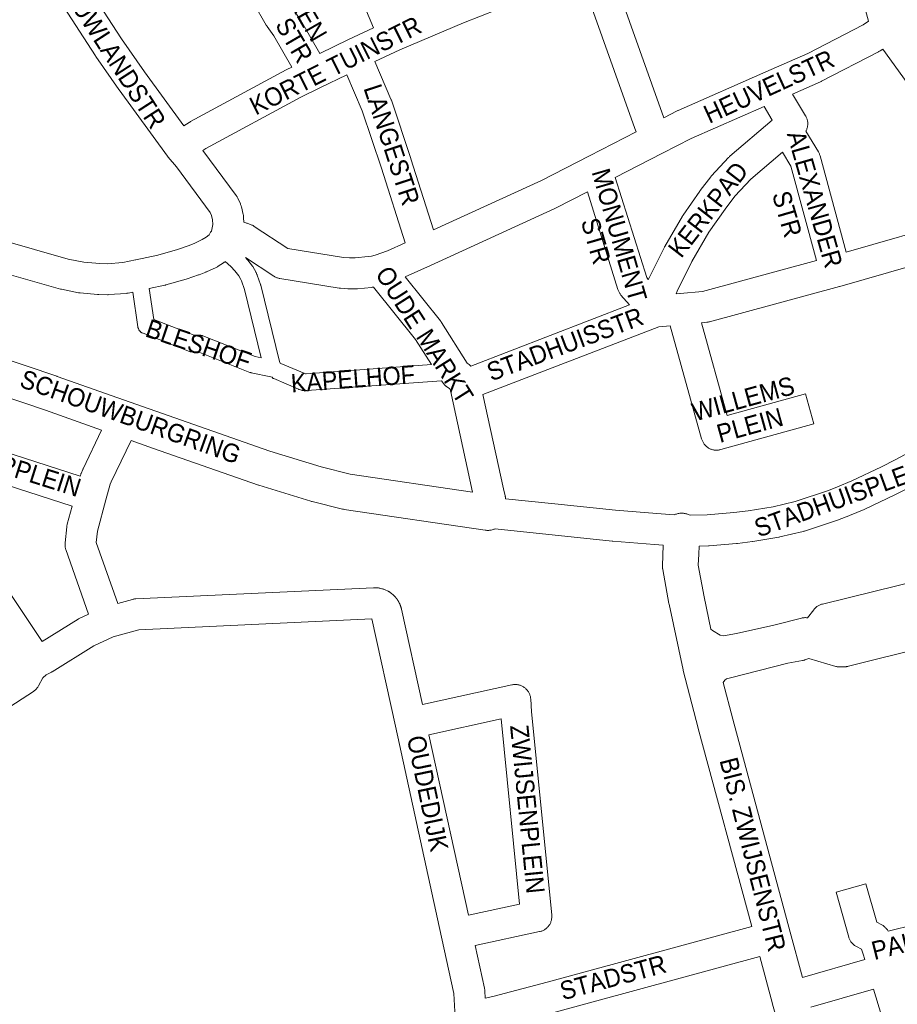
# Model space of a CAD drawing. Header units: metres. Extents: x 123819 to 142731, y 393440 to 405763.
# Tile 159 of 256: x 133821 to 134190, y 395984 to 396398. Entities that reach past the tile are written whole.
import ezdxf
from ezdxf.enums import TextEntityAlignment as Align

# ---------------------------------------------------------------- set-up
doc = ezdxf.new("R2010")
doc.units = ezdxf.units.M
doc.header["$MEASUREMENT"] = 0
for name, color, linetype, lineweight in [('gs-anno-wegen algemeen tekst', 7, 'Continuous', 0), ('gs-knt-aanvullende hoofdweg', 7, 'Continuous', 0), ('gs-knt-fietspaden', 7, 'Continuous', 0), ('gs-knt-wegen algemeen', 7, 'Continuous', 0)]:
    doc.layers.add(name, color=color, linetype=linetype, lineweight=lineweight)
doc.styles.add('Style-Arial', font='arial.ttf')

msp = doc.modelspace()

# ---------------------------------------------------------------- linework, layer by layer
at = {"layer": 'gs-knt-aanvullende hoofdweg', "color": 7, "linetype": 'Continuous', "flags": 128}
for points in [[(134102.98, 396189.82), (134110.13, 396190.05), (134121.26, 396190.95), (134127.31, 396191.74), (134137.81, 396193.45), (134147.1, 396195.68), (134161.11, 396200.31), (134164.9, 396201.73), (134170.84, 396204.25), (134183.32, 396210.14), (134189, 396213.06), (134227.98, 396233.97), (134228.13, 396234.05), (134228.28, 396234.12), (134240.7, 396239.97), (134243.87, 396241.46), (134242.49, 396246.44), (134226.73, 396303.45), (134217.89, 396300.98), (134165.77, 396286), (134165.69, 396285.97)], [(133745.24, 396277.41), (133797.66, 396261.48), (133797.87, 396261.42), (133837.05, 396248.24), (133837.16, 396248.2), (133867.78, 396237.36), (133867.79, 396237.36), (133926.47, 396216.77), (133926.48, 396216.77), (133947.96, 396210.12), (133960.23, 396207.14), (134011.61, 396199.54)], [(133855.85, 396225.65), (133832.21, 396234.02), (133793.19, 396247.15), (133742.99, 396262.39)], [(134018.38, 396183.51), (134018.38, 396183.51), (134018.37, 396183.51), (134018.01, 396183.5), (134017.64, 396183.5), (134017.27, 396183.53), (134016.91, 396183.58), (133957.7, 396192.33), (133957.36, 396192.39), (133957.03, 396192.46), (133944.2, 396195.58), (133943.97, 396195.64), (133943.74, 396195.7), (133921.9, 396202.47), (133921.64, 396202.55), (133921.64, 396202.55), (133877.26, 396218.07), (133877.23, 396218.08), (133868.19, 396221.28)], [(134195.01, 396201.5), (134189.17, 396198.51), (134188.98, 396198.41), (134176.28, 396192.42), (134176.04, 396192.31), (134169.85, 396189.68), (134169.58, 396189.58), (134165.55, 396188.07), (134165.32, 396187.99), (134150.94, 396183.23), (134150.67, 396183.15), (134150.41, 396183.08), (134140.61, 396180.73), (134140.38, 396180.68), (134140.14, 396180.63), (134129.3, 396178.87), (134129.1, 396178.84), (134122.79, 396178.02), (134122.63, 396178), (134122.47, 396177.98), (134111.02, 396177.06), (134110.71, 396177.05), (134106.72, 396176.92)], [(134025.28, 396197.96), (134025.3, 396197.85), (134025.33, 396197.69), (134025.36, 396197.54), (134025.38, 396197.37), (134025.39, 396197.22), (134025.41, 396197.06), (134025.42, 396196.9), (134025.42, 396196.77), (134046.12, 396194.6), (134071.57, 396191.93), (134089.02, 396190.55), (134096.23, 396189.97)], [(134096.23, 396189.97), (134096.51, 396190.1), (134096.85, 396190.24), (134097.2, 396190.35), (134097.55, 396190.46), (134097.91, 396190.54), (134098.27, 396190.61), (134098.64, 396190.66), (134099.01, 396190.69), (134099.38, 396190.7), (134099.74, 396190.69), (134100.11, 396190.67), (134100.48, 396190.63), (134100.84, 396190.57), (134101.2, 396190.49), (134101.56, 396190.4), (134101.91, 396190.29), (134102.26, 396190.16), (134102.59, 396190.01), (134102.92, 396189.85), (134102.98, 396189.82)], [(134021.05, 396184.14), (134020.88, 396184.07), (134020.54, 396183.94), (134020.19, 396183.82), (134019.83, 396183.72), (134019.47, 396183.64), (134019.11, 396183.58), (134018.74, 396183.53), (134018.38, 396183.51)], [(134091.7, 396177.27), (134087.99, 396177.57), (134070.46, 396178.96), (134070.29, 396178.97), (134021.05, 396184.14)], [(134128.82, 396017.08), (134106.37, 396100.27), (134106.35, 396100.35), (134100.09, 396124.57), (134100.02, 396124.87), (134094.1, 396152.5), (134094.06, 396152.73), (134091.48, 396166.99), (134091.43, 396167.32), (134091.42, 396167.4), (134091.39, 396167.64), (134091.38, 396167.74), (134091.38, 396167.8), (134091.37, 396167.87), (134091.37, 396167.97), (134091.36, 396168.21), (134091.36, 396168.3), (134091.36, 396168.62), (134091.7, 396177.27)], [(134106.72, 396176.92), (134106.58, 396173.48), (134106.4, 396168.86), (134108.82, 396155.52), (134111.71, 396142)], [(134116.88, 396119.62), (134120.88, 396104.15), (134145.02, 396014.73), (134145.02, 396014.72), (134150.11, 395995.73)], [(134145.57, 395956.91), (134137.59, 395984.46), (134137.55, 395984.6), (134132.21, 396004.51)]]:
    msp.add_lwpolyline(points, dxfattribs=at)
at = {"layer": 'gs-knt-fietspaden', "color": 7, "linetype": 'Continuous', "flags": 128}
for points in [[(133922.89, 396255.97), (133915.85, 396284.65), (133914.56, 396288.32), (133914.32, 396288.88), (133913.49, 396290.37), (133911.79, 396292.54), (133910.08, 396294.28), (133907.71, 396296.38)], [(133916.18, 396298.09), (133916.92, 396297.34), (133917.01, 396297.24), (133917.1, 396297.14), (133917.19, 396297.04), (133919.19, 396294.49), (133919.27, 396294.38), (133919.35, 396294.26), (133919.42, 396294.15), (133919.49, 396294.03), (133920.54, 396292.14), (133920.59, 396292.04), (133920.64, 396291.94), (133920.69, 396291.83), (133921.05, 396291), (133921.1, 396290.88), (133921.15, 396290.76), (133922.53, 396286.8), (133922.58, 396286.65), (133922.62, 396286.48), (133930.5, 396254.41), (133930.83, 396253.75), (133931.08, 396253.61), (133941.13, 396249.33), (133941.4, 396249.25)], [(133927.41, 396247.82), (133926.87, 396247.93), (133918.61, 396249.71), (133918.47, 396249.75), (133918.33, 396249.78), (133918.2, 396249.83), (133918.06, 396249.88), (133896.36, 396258.44), (133893.99, 396258.44), (133893.82, 396258.44), (133893.66, 396258.45), (133893.5, 396258.47), (133893.34, 396258.5), (133893.18, 396258.53), (133893.02, 396258.57), (133892.86, 396258.62), (133892.71, 396258.68), (133873.23, 396266.28), (133873.07, 396266.35), (133872.92, 396266.42), (133872.77, 396266.5), (133872.63, 396266.59), (133872.49, 396266.68), (133872.35, 396266.78), (133872.22, 396266.89), (133872.1, 396267), (133871.98, 396267.12), (133871.86, 396267.24), (133871.76, 396267.37), (133871.65, 396267.51), (133871.56, 396267.65), (133871.47, 396267.79), (133871.39, 396267.94), (133871.32, 396268.09), (133871.25, 396268.24), (133871.19, 396268.4), (133871.14, 396268.56), (133871.1, 396268.73), (133871.06, 396268.89), (133871.03, 396269.06), (133868.96, 396283.6)], [(133875.84, 396285.08), (133877.69, 396272.08), (133894.65, 396265.46), (133897.03, 396265.46), (133897.19, 396265.45), (133897.36, 396265.44), (133897.52, 396265.42), (133897.69, 396265.39), (133897.85, 396265.36), (133898.01, 396265.32), (133898.16, 396265.27), (133898.32, 396265.21), (133920.37, 396256.51), (133922.89, 396255.97)], [(133941.4, 396249.25), (133941.76, 396249.23), (133994.34, 396253.11)], [(133998.59, 396246.38), (133942.06, 396242.21), (133941.91, 396242.2), (133941.76, 396242.2), (133941.61, 396242.21), (133940.61, 396242.26), (133940.44, 396242.27), (133940.27, 396242.29), (133940.11, 396242.32), (133939.95, 396242.36), (133939.78, 396242.4), (133938.93, 396242.66), (133938.8, 396242.7), (133938.68, 396242.74), (133938.56, 396242.79), (133928.12, 396247.24), (133927.99, 396247.3), (133927.86, 396247.36), (133927.73, 396247.43), (133927.73, 396247.43), (133927.41, 396247.82)]]:
    msp.add_lwpolyline(points, dxfattribs=at)
at = {"layer": 'gs-knt-wegen algemeen', "color": 7, "linetype": 'Continuous', "flags": 128}
for points in [[(134177.87, 396397.41), (134156.93, 396474.72)], [(133825.11, 396466.7), (133827.2, 396457.95), (133828.75, 396452.53), (133831.91, 396443.84), (133833.62, 396440.12), (133835.07, 396436.95), (133841.18, 396426.14), (133849.32, 396412.92), (133864.19, 396389.95), (133873.77, 396376.12), (133890.34, 396353.38)], [(133969.95, 396394.6), (133958.41, 396422.49), (133946.99, 396447.67), (133946.88, 396447.92), (133946.78, 396448.18), (133945.42, 396452.03)], [(134061.38, 396443.38), (134067.45, 396425.65), (134091.94, 396356.85)], [(133901.96, 396309.24), (133902.07, 396309.85), (133902.48, 396311.96), (133902.45, 396313.9), (133902.03, 396315.77), (133901.46, 396316.98), (133887.27, 396336.18), (133883.8, 396340.28), (133883.51, 396340.65), (133863.2, 396368.51), (133863.11, 396368.64), (133853.43, 396382.62), (133853.31, 396382.79), (133838.35, 396405.91), (133838.27, 396406.03), (133830.03, 396419.42), (133829.9, 396419.63), (133823.6, 396430.79), (133823.47, 396431.03), (133823.36, 396431.28), (133822.41, 396433.32)], [(134057.31, 396415.32), (134054.75, 396414.47), (134029.25, 396405.09), (134007.85, 396396.74)], [(134080.27, 396350.86), (134079.75, 396352.26), (134079.72, 396352.35), (134057.31, 396415.32)], [(133947.45, 396383.86), (133959.55, 396389.72), (133969.95, 396394.6)], [(134007.85, 396396.74), (133980.99, 396385.4), (133970.53, 396380.49)], [(134091.94, 396356.85), (134097.58, 396359.75), (134097.76, 396359.84), (134097.94, 396359.93), (134134.7, 396376.06), (134152.32, 396383.79), (134175.65, 396395.87), (134177.87, 396397.41)], [(134183.82, 396385.69), (134182.71, 396384.92), (134182.48, 396384.77), (134182.24, 396384.63), (134182, 396384.5), (134158.12, 396372.13), (134157.93, 396372.04), (134157.74, 396371.95), (134146, 396366.8)], [(134168.52, 396300.33), (134214.32, 396313.5), (134214.36, 396313.51), (134224.15, 396316.24), (134223.83, 396318.98), (134223.8, 396319.23), (134223.52, 396322.84), (134220.23, 396335.15), (134217.02, 396339.74), (134183.82, 396385.69)], [(133890.34, 396353.38), (133892.55, 396354.87), (133892.81, 396355.04), (133893.09, 396355.19), (133933.36, 396376.94), (133933.56, 396377.04), (133935.73, 396378.12)], [(133970.53, 396380.49), (133977.34, 396364.67), (133977.45, 396364.41), (133977.54, 396364.15), (133985.68, 396339.71), (133985.71, 396339.63), (133995.23, 396309.68)], [(133958.77, 396374.87), (133947.7, 396369.52), (133939.44, 396365.43), (133899.55, 396343.88), (133898.36, 396343.09)], [(133983.3, 396304.23), (133973.31, 396335.64), (133965.27, 396359.77), (133958.77, 396374.87)], [(134146, 396366.8), (134151.45, 396357.7), (134151.61, 396357.43)], [(134133.99, 396361.53), (134103.35, 396348.08), (134091.36, 396341.92), (134071.55, 396331.75)], [(134137.45, 396355.75), (134133.99, 396361.53)], [(134151.61, 396357.43), (134151.75, 396357.14), (134151.88, 396356.86), (134151.99, 396356.56), (134152.09, 396356.26), (134152.17, 396355.96), (134152.24, 396355.65), (134152.3, 396355.34), (134152.34, 396355.03), (134152.36, 396354.71), (134152.37, 396354.4), (134152.37, 396354.08), (134152.35, 396353.77), (134152.31, 396353.45), (134152.26, 396353.14), (134152.19, 396352.83), (134152.11, 396352.53), (134152.02, 396352.23), (134151.91, 396351.93), (134151.78, 396351.64), (134151.64, 396351.36), (134151.57, 396351.22), (134156.82, 396342.44), (134156.96, 396342.18), (134157.1, 396341.91), (134157.22, 396341.65), (134157.33, 396341.37), (134157.43, 396341.09), (134157.51, 396340.81), (134168.52, 396300.33)], [(134085.39, 396288.93), (134085.42, 396289.01), (134085.56, 396289.29), (134092.17, 396302.42), (134092.26, 396302.59), (134092.35, 396302.76), (134099.75, 396315.48), (134099.88, 396315.7), (134100.03, 396315.92), (134107.06, 396326.02), (134107.23, 396326.26), (134111.6, 396331.98), (134111.79, 396332.22), (134112, 396332.46), (134119.13, 396340.12), (134119.3, 396340.3), (134119.49, 396340.48), (134119.68, 396340.64), (134137.45, 396355.75)], [(133995.23, 396309.68), (134040.59, 396330.48), (134060.73, 396340.82), (134080.27, 396350.86)], [(133898.36, 396343.09), (133912.32, 396324.19), (133912.46, 396323.98), (133912.6, 396323.77), (133912.74, 396323.55), (133912.86, 396323.32), (133912.97, 396323.09), (133914.11, 396320.67), (133914.22, 396320.41), (133914.33, 396320.15), (133914.42, 396319.89), (133914.5, 396319.62), (133914.56, 396319.35), (133915.3, 396316.13), (133915.35, 396315.87), (133915.4, 396315.6), (133915.43, 396315.33), (133915.45, 396315.06), (133915.46, 396314.79), (133915.46, 396314.79), (133915.46, 396314.79)], [(134141.73, 396342.3), (134128.4, 396330.97), (134121.75, 396323.82), (134117.66, 396318.47), (134110.87, 396308.7), (134103.71, 396296.39), (134097.47, 396284), (134097.14, 396282.84)], [(134155.99, 396296.83), (134145.18, 396336.53), (134141.73, 396342.3)], [(134071.55, 396331.75), (134084.71, 396289.75), (134085.39, 396288.93)], [(134059.8, 396325.71), (134046.41, 396318.84), (134046.15, 396318.71), (134046.15, 396318.71), (134046.15, 396318.71)], [(134077.43, 396278.18), (134073.91, 396282.35), (134073.73, 396282.58), (134073.56, 396282.81), (134073.4, 396283.05), (134073.25, 396283.29), (134073.11, 396283.55), (134072.98, 396283.8), (134072.87, 396284.07), (134072.77, 396284.33), (134072.67, 396284.61), (134059.8, 396325.71)], [(134046.15, 396318.71), (133993.97, 396294.78), (133983.3, 396289.93)], [(133915.46, 396314.79), (133915.49, 396312.93)], [(133915.49, 396312.93), (133916.44, 396312.65), (133916.68, 396312.58), (133916.92, 396312.5), (133918.61, 396311.86), (133918.88, 396311.76), (133919.14, 396311.64), (133919.4, 396311.51), (133919.65, 396311.37), (133919.9, 396311.21), (133934.07, 396301.94), (133957.38, 396298.18), (133959.86, 396298), (133962.32, 396297.99), (133967.73, 396298.52), (133969.12, 396298.75), (133970.76, 396299.16), (133975.88, 396300.86), (133983.3, 396304.23)], [(133868.96, 396283.6), (133867.04, 396283.19), (133866.74, 396283.13), (133866.45, 396283.09), (133866.15, 396283.06), (133858.86, 396282.52), (133858.59, 396282.5), (133858.32, 396282.5), (133854.67, 396282.53), (133854.4, 396282.53), (133854.14, 396282.55), (133846.86, 396283.21), (133846.62, 396283.23), (133846.39, 396283.27), (133846.15, 396283.31), (133838.99, 396284.76), (133838.74, 396284.81), (133838.5, 396284.88), (133789.41, 396298.85), (133752.07, 396309.49)], [(133799.29, 396309.58), (133841.82, 396297.47), (133848.38, 396296.14), (133855.04, 396295.54), (133858.16, 396295.52), (133864.73, 396296.01), (133870.09, 396297.17), (133870.13, 396297.18), (133879.44, 396299.15), (133887.63, 396301.52), (133892.14, 396303.06), (133894.67, 396304.05), (133898.12, 396305.64), (133899.71, 396306.65), (133901, 396307.67), (133901.61, 396308.7), (133901.95, 396309.24)], [(133901.95, 396309.24), (133901.96, 396309.24)], [(133901.95, 396309.24), (133901.96, 396309.24)], [(133907.71, 396296.38), (133907.53, 396296.23), (133907.35, 396296.1), (133907.17, 396295.97), (133906.99, 396295.85), (133904.74, 396294.42), (133904.48, 396294.26), (133904.22, 396294.12), (133903.96, 396293.99), (133899.93, 396292.14), (133899.77, 396292.07), (133899.6, 396292), (133896.76, 396290.89), (133896.48, 396290.78), (133891.69, 396289.15), (133891.4, 396289.06), (133882.83, 396286.58), (133882.6, 396286.51), (133882.36, 396286.46), (133875.84, 396285.08)], [(133970, 396285.7), (133969.67, 396285.64), (133969.44, 396285.61), (133969.21, 396285.58), (133963.25, 396285), (133963.03, 396284.99), (133962.81, 396284.98), (133962.6, 396284.97), (133959.6, 396284.98), (133959.38, 396284.99), (133959.16, 396285), (133956.17, 396285.21), (133955.88, 396285.24), (133955.59, 396285.28), (133930.63, 396289.31), (133930.33, 396289.36), (133930.04, 396289.43), (133929.74, 396289.51), (133929.46, 396289.61), (133929.17, 396289.72), (133928.9, 396289.84), (133928.63, 396289.98), (133928.36, 396290.12), (133928.1, 396290.28), (133916.18, 396298.09)], [(134097.14, 396282.84), (134098.67, 396283), (134098.77, 396283), (134108.2, 396283.82), (134155.99, 396296.83)], [(133983.3, 396289.93), (133998.09, 396271.46), (133998.24, 396271.27), (133998.38, 396271.07), (133998.52, 396270.87), (134009.38, 396253.68), (134010.12, 396253.15), (134010.35, 396252.98), (134010.57, 396252.8), (134010.78, 396252.61), (134010.87, 396252.53)], [(133994.34, 396253.11), (133987.7, 396263.61), (133970, 396285.7)], [(134165.68, 396285.97), (134111.05, 396271.1), (134110.77, 396271.03), (134110.48, 396270.98), (134110.2, 396270.93), (134109.91, 396270.9), (134107.71, 396270.71)], [(134165.69, 396285.97), (134165.68, 396285.97), (134165.68, 396285.97)], [(134165.69, 396285.97), (134165.68, 396285.97), (134165.68, 396285.97)], [(134010.87, 396252.53), (134077.43, 396278.18)], [(134094.54, 396269.48), (134089.82, 396269), (134015.98, 396240.55)], [(134011.61, 396199.54), (134002.27, 396242.32), (134001.88, 396243.04), (134000.77, 396243.84), (134000.53, 396244.01), (134000.4, 396244.12), (134000.28, 396244.22), (134000.16, 396244.33), (134000.05, 396244.43), (133999.93, 396244.55), (133999.82, 396244.66), (133999.71, 396244.78), (133999.61, 396244.9), (133999.51, 396245.02), (133999.41, 396245.15), (133999.31, 396245.27), (133999.22, 396245.4), (133999.05, 396245.65), (133998.59, 396246.38)], [(134015.98, 396240.55), (134024.63, 396200.92), (134025.28, 396197.97)], [(133804.63, 396219.83), (133846.89, 396206.29), (133847, 396206.7), (133847.08, 396206.96), (133847.16, 396207.21), (133847.26, 396207.45), (133847.89, 396209), (133847.97, 396209.18), (133848.05, 396209.36), (133855.85, 396225.65)], [(133868.19, 396221.28), (133868.17, 396221.23), (133859.87, 396203.91), (133859.47, 396202.91), (133857.67, 396196.31), (133854.08, 396183.15), (133853.59, 396178.37), (133862.58, 396152.83)], [(133850.36, 396148.35), (133840.83, 396175.42), (133840.73, 396175.72), (133840.65, 396176.03), (133840.58, 396176.34), (133840.52, 396176.65), (133840.49, 396176.97), (133840.46, 396177.29), (133840.46, 396177.61), (133840.47, 396177.92), (133840.49, 396178.24), (133841.18, 396185), (133841.21, 396185.27), (133841.25, 396185.54), (133841.31, 396185.8), (133841.37, 396186.06), (133843.47, 396193.72), (133806.46, 396205.57), (133803.24, 396195.44), (133802.66, 396192.48), (133809.15, 396169.18), (133830.89, 396136.84)], [(134025.28, 396197.97), (134025.28, 396197.97), (134025.28, 396197.96)], [(134025.28, 396197.97), (134025.28, 396197.97), (134025.28, 396197.96)], [(134111.71, 396142), (134112.4, 396141.48), (134115.6, 396139.43), (134115.65, 396139.41), (134116.96, 396139.26), (134122.45, 396140.15), (134138.08, 396143.7), (134149.67, 396146.64), (134149.96, 396146.7), (134150.26, 396146.76), (134150.56, 396146.8), (134150.86, 396146.82), (134151.16, 396146.84), (134151.46, 396146.83), (134151.76, 396146.82), (134152.06, 396146.79), (134152.29, 396146.76), (134154.85, 396150.14), (134155.05, 396150.39), (134155.26, 396150.62), (134155.48, 396150.85), (134155.71, 396151.07), (134155.95, 396151.27), (134156.2, 396151.46), (134156.46, 396151.64), (134156.73, 396151.81), (134157.01, 396151.97), (134157.29, 396152.11), (134157.58, 396152.23), (134157.88, 396152.34), (134158.18, 396152.44), (134158.48, 396152.52), (134201.14, 396163.03)], [(133862.58, 396152.83), (133868.74, 396154.5), (133869.02, 396154.57), (133869.29, 396154.63), (133869.57, 396154.67), (133869.86, 396154.71), (133870.14, 396154.72), (133969.97, 396159.39), (133970.27, 396159.4), (133970.56, 396159.39), (133971.47, 396159.35), (133971.76, 396159.33), (133972.06, 396159.3), (133972.35, 396159.25), (133972.64, 396159.19), (133973.52, 396158.99), (133973.8, 396158.92), (133974.09, 396158.83), (133974.37, 396158.73), (133974.64, 396158.62), (133974.91, 396158.5), (133976.12, 396157.91)], [(133976.12, 396157.91), (133976.13, 396157.91), (133976.13, 396157.91)], [(133976.12, 396157.91), (133976.13, 396157.91), (133976.13, 396157.91)], [(133976.13, 396157.91), (133976.23, 396157.85), (133976.34, 396157.8), (133976.41, 396157.76), (133976.51, 396157.7), (133976.65, 396157.62), (133976.89, 396157.47), (133976.94, 396157.43), (133977, 396157.4), (133977.06, 396157.36), (133977.11, 396157.32), (133977.17, 396157.28), (133977.23, 396157.24), (133977.28, 396157.2), (133977.34, 396157.16), (133977.39, 396157.11), (133977.45, 396157.07), (133977.5, 396157.03), (133977.56, 396156.99), (133977.61, 396156.95), (133977.67, 396156.9), (133977.72, 396156.86), (133977.78, 396156.82), (133977.83, 396156.77), (133977.88, 396156.73), (133977.93, 396156.69), (133977.99, 396156.64), (133978.04, 396156.6), (133978.09, 396156.55), (133978.14, 396156.5), (133978.19, 396156.46), (133978.25, 396156.41), (133978.3, 396156.37), (133978.35, 396156.32), (133978.4, 396156.27), (133978.45, 396156.22), (133978.5, 396156.18), (133978.55, 396156.13), (133978.6, 396156.08), (133978.65, 396156.03), (133978.7, 396155.98), (133978.74, 396155.93), (133978.79, 396155.88), (133978.84, 396155.83), (133978.89, 396155.78), (133978.93, 396155.73), (133978.98, 396155.68), (133979.03, 396155.63), (133979.07, 396155.58), (133979.12, 396155.53), (133979.17, 396155.48), (133979.21, 396155.43), (133979.26, 396155.37), (133979.3, 396155.32), (133979.34, 396155.27), (133979.39, 396155.21), (133979.43, 396155.16), (133979.48, 396155.11), (133979.52, 396155.05), (133979.56, 396155), (133979.61, 396154.94), (133979.65, 396154.89), (133979.69, 396154.83), (133979.73, 396154.78), (133979.77, 396154.72), (133979.81, 396154.67), (133979.85, 396154.61), (133979.89, 396154.56), (133979.93, 396154.5), (133979.97, 396154.44), (133980.01, 396154.39), (133980.05, 396154.33), (133980.09, 396154.27), (133980.13, 396154.21), (133980.16, 396154.16), (133980.2, 396154.1), (133980.24, 396154.04), (133980.28, 396153.98), (133980.31, 396153.92), (133980.35, 396153.86), (133980.38, 396153.8), (133980.42, 396153.75), (133980.45, 396153.69), (133980.49, 396153.63), (133980.52, 396153.57), (133980.56, 396153.51), (133980.59, 396153.45), (133980.62, 396153.38), (133980.66, 396153.32), (133980.69, 396153.26), (133980.72, 396153.2), (133980.75, 396153.14), (133980.78, 396153.08), (133980.81, 396153.02), (133980.84, 396152.96), (133980.88, 396152.89), (133980.91, 396152.83), (133980.93, 396152.77), (133980.96, 396152.71), (133980.99, 396152.64), (133981.02, 396152.58), (133981.05, 396152.52), (133981.08, 396152.45), (133981.1, 396152.39), (133981.13, 396152.33), (133981.16, 396152.26), (133981.18, 396152.2), (133981.21, 396152.13), (133981.23, 396152.07), (133981.26, 396152.01), (133981.28, 396151.94), (133981.31, 396151.88), (133981.33, 396151.81), (133981.35, 396151.75), (133981.38, 396151.68), (133981.4, 396151.62), (133981.42, 396151.55), (133981.44, 396151.48), (133981.46, 396151.42), (133981.49, 396151.35), (133981.51, 396151.29), (133981.53, 396151.22), (133981.55, 396151.16), (133981.57, 396151.09), (133981.58, 396151.02), (133981.6, 396150.96), (133981.62, 396150.89), (133981.64, 396150.82), (133981.66, 396150.76), (133981.67, 396150.69), (133981.69, 396150.62), (133981.71, 396150.55), (133981.72, 396150.49), (133981.74, 396150.42), (133981.75, 396150.35), (133990.51, 396110.36)], [(133969.31, 396146.32), (133871.46, 396141.75), (133860.71, 396138.83), (133852.51, 396134.96), (133835.11, 396124.13), (133834.92, 396124.02), (133834.73, 396123.91), (133832.57, 396122.76), (133831.21, 396121.59), (133829.34, 396118.18), (133829.2, 396117.93), (133829.04, 396117.68), (133828.87, 396117.44), (133828.69, 396117.21), (133828.5, 396116.98), (133828.3, 396116.77), (133828.09, 396116.56), (133827.87, 396116.37), (133827.65, 396116.18), (133827.41, 396116.01), (133827.17, 396115.84), (133802.43, 396099.86)], [(133830.89, 396136.84), (133845.95, 396146.22), (133846.17, 396146.35), (133850.36, 396148.35)], [(134032.35, 395849.63), (134023.72, 395885.96), (134023.71, 395886.02), (134014.85, 395925), (134014.83, 395925.12), (134005.18, 395971.48), (134005.13, 395971.76), (134005.09, 395972.04), (134004.32, 395978.49), (134004.28, 395978.93), (134003.77, 395988.9), (133998.56, 396012.68), (133979.18, 396101.21), (133969.31, 396146.32)], [(134202.7, 396134.77), (134169.46, 396126.41), (134169.2, 396126.35), (134168.95, 396126.3), (134168.69, 396126.27), (134168.43, 396126.24), (134168.17, 396126.22), (134166.21, 396126.13), (134165.91, 396126.12), (134165.6, 396126.13), (134165.3, 396126.15), (134165, 396126.18), (134164.7, 396126.23), (134164.41, 396126.3), (134164.12, 396126.37), (134152.79, 396129.61), (134151.17, 396129.05), (134150.93, 396128.98), (134150.69, 396128.91), (134150.44, 396128.85), (134150.2, 396128.8), (134143.94, 396127.7), (134119.87, 396121.62), (134118.18, 396121.07), (134117.59, 396120.62), (134116.88, 396119.62)], [(133990.51, 396110.36), (134028.12, 396118.6), (134028.43, 396118.66), (134028.74, 396118.7), (134029.06, 396118.73), (134029.38, 396118.75), (134029.7, 396118.75), (134030.02, 396118.73), (134030.33, 396118.7), (134030.65, 396118.65), (134030.96, 396118.58), (134031.27, 396118.5), (134031.58, 396118.41), (134031.87, 396118.3), (134032.17, 396118.18), (134032.46, 396118.04), (134032.74, 396117.89), (134033.01, 396117.73), (134033.27, 396117.55), (134033.53, 396117.36), (134033.78, 396117.15), (134034.01, 396116.94), (134034.24, 396116.71), (134034.45, 396116.48), (134034.65, 396116.23), (134034.84, 396115.97), (134035.02, 396115.71), (134035.18, 396115.43), (134035.33, 396115.15), (134035.47, 396114.86), (134035.59, 396114.57), (134035.69, 396114.27), (134035.79, 396113.96), (134035.86, 396113.65), (134035.92, 396113.34), (134035.97, 396113.02), (134036, 396112.71), (134036.39, 396107.28)], [(134036.39, 396107.28), (134044.85, 396021.94), (134044.87, 396021.62), (134044.88, 396021.31), (134044.87, 396020.99), (134044.85, 396020.68), (134044.81, 396020.36), (134044.76, 396020.05), (134044.69, 396019.74), (134044.61, 396019.44), (134044.51, 396019.14), (134044.4, 396018.84), (134044.27, 396018.55), (134044.13, 396018.27), (134043.98, 396017.99), (134043.81, 396017.72), (134043.63, 396017.46), (134043.44, 396017.21), (134043.23, 396016.97), (134043.02, 396016.74), (134042.79, 396016.52), (134042.55, 396016.31), (134042.31, 396016.11), (134042.05, 396015.93), (134041.78, 396015.76), (134041.51, 396015.6), (134041.23, 396015.45), (134040.94, 396015.32), (134040.65, 396015.2), (134040.35, 396015.1), (134040.05, 396015.01), (134039.74, 396014.93), (134012.68, 396009.09)], [(134009.89, 396021.81), (134031.32, 396026.43), (134023.61, 396104.28), (133993.29, 396097.64)], [(133993.29, 396097.64), (134009.89, 396021.81)], [(134016.9, 395987.04), (134020.12, 395987.65), (134042.89, 395993.65), (134128.82, 396017.08)], [(134186.12, 396015.1), (134197.5, 396017.93)], [(134012.68, 396009.09), (134016.6, 395991.17), (134016.65, 395990.9), (134016.69, 395990.64), (134016.72, 395990.37), (134016.74, 395990.11), (134016.9, 395987.04)], [(134132.21, 396004.51), (134046.29, 395981.09), (134046.24, 395981.07), (134023.22, 395975), (134022.99, 395974.94), (134022.76, 395974.9), (134017.97, 395973.99)], [(134156.78, 395972.18), (134183.27, 395979.77), (134180.01, 395990.73), (134153.59, 395983.18)]]:
    msp.add_lwpolyline(points, dxfattribs=at)
for points in [[(133935.73, 396378.12), (133928.19, 396391.18), (133925.32, 396395.22), (133925.15, 396395.47), (133924.99, 396395.73), (133919.52, 396405.19, -0.390971), (133919.53, 396405.2), (133930.78, 396411.71, -0.390972), (133930.79, 396411.71), (133936.11, 396402.51), (133938.99, 396398.46), (133939.15, 396398.21), (133939.31, 396397.95), (133947.45, 396383.86)], [(134107.71, 396270.71), (134118.58, 396231.7), (134151.41, 396240.84, -0.384205), (134151.42, 396240.84), (134154.91, 396228.31, -0.384206), (134154.9, 396228.3), (134115.8, 396217.41), (134115.5, 396217.33), (134115.2, 396217.27), (134114.89, 396217.22), (134114.58, 396217.19), (134114.27, 396217.17), (134113.96, 396217.17), (134113.65, 396217.18), (134113.34, 396217.21), (134113.04, 396217.25), (134112.73, 396217.31), (134112.43, 396217.38), (134112.13, 396217.46), (134111.84, 396217.56), (134111.55, 396217.67), (134111.27, 396217.8), (134110.99, 396217.94), (134110.72, 396218.09), (134110.46, 396218.25), (134110.2, 396218.43), (134109.96, 396218.62), (134109.72, 396218.82), (134109.5, 396219.03), (134109.28, 396219.25), (134109.07, 396219.49), (134108.88, 396219.73), (134108.7, 396219.98), (134108.53, 396220.24), (134108.37, 396220.5), (134108.23, 396220.78), (134108.09, 396221.06), (134107.98, 396221.35), (134107.87, 396221.64), (134107.78, 396221.93), (134094.54, 396269.48)], [(134150.11, 395995.73), (134176.29, 396003.2), (134175.63, 396005.43), (134174.98, 396007.51), (134172.8, 396008.65), (134172.53, 396008.81), (134172.26, 396008.97), (134172.01, 396009.15), (134171.76, 396009.34), (134171.52, 396009.54), (134171.3, 396009.75), (134171.08, 396009.97), (134170.87, 396010.2), (134170.68, 396010.44), (134170.49, 396010.7), (134170.32, 396010.95), (134170.16, 396011.22), (134170.01, 396011.5), (134169.88, 396011.78), (134169.76, 396012.07), (134169.66, 396012.36), (134169.57, 396012.66), (134164.28, 396031.5, -0.384246), (134164.29, 396031.51), (134176.8, 396035.02, -0.384245), (134176.81, 396035.01), (134181.35, 396018.87), (134183.42, 396017.78), (134183.7, 396017.62), (134183.97, 396017.45), (134184.23, 396017.27), (134184.49, 396017.08), (134184.73, 396016.87), (134184.96, 396016.65), (134185.18, 396016.42), (134185.39, 396016.18), (134185.59, 396015.93), (134185.78, 396015.67), (134185.95, 396015.4), (134186.11, 396015.13), (134186.12, 396015.1)]]:
    msp.add_lwpolyline(points, format="xyb", dxfattribs=at)

# ---------------------------------------------------------------- texts
at = {"layer": 'gs-anno-wegen algemeen tekst', "color": 7, "style": 'Style-Arial', "width": 0.909091}
for s, rotation, p in [('RANKEN', 300.0203, (133937.38, 396407.59)), ('NIEUWLANDSTR', 302.9135, (133858.78, 396386.33)), ('KORTE TUINSTR', 26.584, (133954, 396378.78)), ('STR', 300.2419, (133936.74, 396389.38)), ('HEUVELSTR', 24.6403, (134136.04, 396369.97)), ('LANGESTR', 288.3501, (133977.69, 396345.49)), ('ALEXANDER', 285.916, (134155.35, 396322.62)), ('MONUMENT', 286.2149, (134073.26, 396307.52)), ('KERKPAD', 52.2183, (134110.5, 396318.29)), ('STR', 286.2149, (134143.71, 396316.36)), ('STR', 286.2149, (134063.44, 396305.03)), ('OUDE', 302.5803, (133981.34, 396281.42)), ('STADHUISSTR', 20.5315, (134050.41, 396261.73)), ('BLESHOF', 341.348, (133896.55, 396261.46)), ('MARKT', 302.2767, (134000, 396252.46)), ('KAPELHOF', 4.2293, (133961.33, 396247.2)), ('SCHOUWBURGRING', 340.3146, (133867.96, 396231.23)), ('WILLEMS', 15.4241, (134125.22, 396238.81)), ('BOUWMEESTERPLEIN', 342.5609, (133796.22, 396217)), ('PLEIN', 15.4241, (134128.05, 396227.65)), ('ZWIJSENPLEIN', 275.6079, (134034.64, 396066.4)), ('OUDEDIJK', 281.7538, (133992.77, 396072.99)), ('BIS. ZWIJSENSTR', 284.3193, (134129.31, 396047.34)), ('PAULOWNAHOF', 14.0496, (134216.52, 396016.01)), ('STADSTR', 15.1285, (134070.55, 395995.73))]:
    msp.add_text(s, height=7.7, rotation=rotation, dxfattribs=at).set_placement(p, align=Align.MIDDLE_CENTER)
msp.add_text('STADHUISPLEIN', height=7.7, rotation=20.0061, dxfattribs=at).set_placement((134168.22, 396193.74), align=Align.CENTER)

doc.saveas('drawing.dxf')
